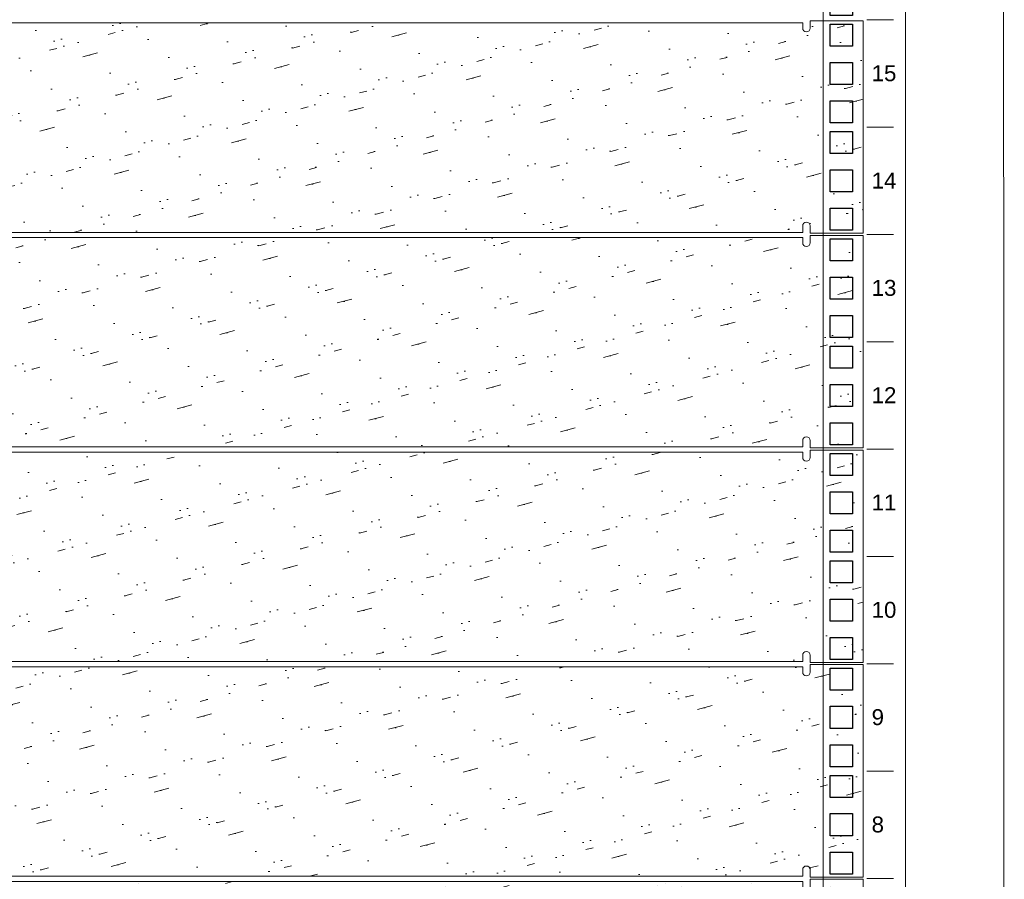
# Model space of a CAD drawing. Header units: millimetres. Extents: x 83969 to 164243, y -22860 to 4849.
# Tile 78 of 116: x 163442 to 163468, y -21397 to -21375. Entities that reach past the tile are written whole.
import ezdxf
from ezdxf.enums import TextEntityAlignment as Align

# ---------------------------------------------------------------- set-up
doc = ezdxf.new("R2010")
doc.units = ezdxf.units.MM
doc.layers.get('0').update_dxf_attribs({"color": 251, "lineweight": 0})
for name, color, linetype in [('! PT Instalacja niskoprądowa', 1, 'Continuous'), ('! PT Wyposażenie szafy RACK', 7, 'Continuous'), ('00 CCTV IP - MIWI', 10, 'Continuous')]:
    doc.layers.add(name, color=color, linetype=linetype)
doc.layers.add('BKT_szafy', color=7, linetype='Continuous', lineweight=5)
doc.layers.add('BKT_szafy_numeracja', color=7, linetype='Continuous', lineweight=5)
doc.styles.get("Standard").update_dxf_attribs({"font": 'arial.ttf'})

# ---------------------------------------------------------------- blocks, each defined once
blk = doc.blocks.new('1U_szafa')
at = {"layer": '00 CCTV IP - MIWI', "color": 7}
for points in [[(9756, 2032.2), (9765.2, 2032.2), (9765.2, 2023), (9756, 2023), (9756, 2032.2)], [(9756, 2016.33), (9765.2, 2016.33), (9765.2, 2007.13), (9756, 2007.13), (9756, 2016.33)], [(9756, 2000.45), (9765.2, 2000.45), (9765.2, 1991.25), (9756, 1991.25), (9756, 2000.45)]]:
    blk.add_lwpolyline(points, dxfattribs=at)
at = {"layer": '00 CCTV IP - MIWI', "color": 7, "const_width": 0.4}
blk.add_lwpolyline([(9771.14, 1989.5), (9782.24, 1989.5)], dxfattribs=at)
blk = doc.blocks.new('Szafa rack 27U')
at = {"layer": 'BKT_szafy'}
blk.add_lwpolyline([(-0.32, 809.01), (0, 29.85)], dxfattribs=at)
blk.add_lwpolyline([(-26.03, 36.51), (-47.62, 36.51), (-47.62, 802.35), (-26.03, 802.35)], close=True, dxfattribs=at)
at = {"layer": 'BKT_szafy', "const_width": 0.254}
for points in [[(-36.18, 460.73), (-29.13, 460.73)], [(-36.18, 432.5), (-29.13, 432.5)], [(-36.18, 404.28), (-29.13, 404.28)], [(-36.18, 376.05), (-29.13, 376.05)], [(-36.18, 347.82), (-29.13, 347.82)], [(-36.18, 319.6), (-29.13, 319.6)], [(-36.18, 291.37), (-29.13, 291.37)], [(-36.18, 263.15), (-29.13, 263.15)], [(-36.18, 234.92), (-29.13, 234.92)]]:
    blk.add_lwpolyline(points, dxfattribs=at)
at = {"layer": 'BKT_szafy', "xscale": 0.635, "yscale": 0.635, "zscale": 0.635}
for p in [(-6240.84, -802.6), (-6240.84, -830.83), (-6240.84, -859.06), (-6240.84, -887.28), (-6240.84, -915.51), (-6240.84, -943.73), (-6240.84, -971.96), (-6240.84, -1000.18), (-6240.84, -1028.41)]:
    blk.add_blockref('1U_szafa', p, dxfattribs=at)
at = {"layer": '! PT Instalacja niskoprądowa'}
blk.add_attdef('NAZWA_SZAFY', text='', height=20, dxfattribs=at).set_placement((-377.65, 856.93), align=Align.MIDDLE_LEFT)
at = {"layer": 'BKT_szafy_numeracja', "width": 4.445, "attachment_point": 1}
for s, insert, char_height in [('15', (-34.9, 448.79), 4.191), ('14', (-34.9, 420.56), 4.191), ('13', (-34.9, 392.34), 4.191), ('12', (-34.9, 364.11), 4.191), ('11', (-34.9, 335.89), 4.191), ('10', (-34.9, 307.66), 4.191), ('9', (-34.9, 279.44), 4.19), ('8', (-34.9, 251.21), 4.19)]:
    blk.add_mtext(s, dxfattribs=dict(at, insert=insert, char_height=char_height))
blk = doc.blocks.new('Panel zaślepiający 2U')
h = blk.add_hatch()
h.set_pattern_fill('GROUT', color=256, scale=0.25, angle=15, style=0)
h.set_pattern_definition([(15, (-221.1876, -203.528), (-0.350719, 2.535627), [0.3175, -2.2225]), (15, (-221.1275, -202.5257), (-0.6574, 2.453452), [0, -2.54]), (15, (-221.801, -203.6923), (0.262644, 2.699977), [0, -2.54]), (15, (-222.294, -201.8522), (1.796051, 3.110852), [0.635, -4.445]), (15, (-220.043, -202.8926), (-0.6574, 2.453452), [0, -2.54]), (15, (-220.5743, -203.3636), (-0.044037, 2.617802), [0, -2.54]), (15, (-220.3498, -202.9747), (-0.6574, 2.453452), [0, -2.54]), (15, (-221.9874, -201.77), (-0.6574, 2.453452), [0, -2.54])])
h.paths.add_polyline_path([(46.672, 0), (48.895, 0), (48.895, 4.445), (48.895, 8.89), (46.672, 8.89), (46.672, 8.579, -1), (46.361, 8.579), (46.361, 8.803), (2.534, 8.803), (2.534, 8.579, -1), (2.222, 8.579), (2.222, 8.89), (0, 8.89), (0, 4.445), (0, 0), (2.222, 0), (2.222, 0.311, -1), (2.534, 0.311), (2.534, 0.039), (46.361, 0.039), (46.361, 0.311, -1), (46.672, 0.311)])
for p, q in [((46.361, 8.803), (2.534, 8.803)), ((46.361, 8.803), (46.361, 8.579)), ((46.672, 8.89), (48.895, 8.89)), ((46.672, 8.89), (48.895, 8.89)), ((46.672, 8.579), (46.672, 8.89)), ((48.895, 4.445), (48.895, 8.89)), ((48.895, 0), (48.895, 4.445)), ((46.361, 0.039), (2.534, 0.039)), ((46.361, 0.039), (46.361, 0.311)), ((46.672, 0.311), (46.672, 0)), ((46.672, 0), (48.895, 0))]:
    blk.add_line(p, q)
for centre, start, end in [((46.517, 8.579), 180, 0), ((46.517, 0.311), 0, 180)]:
    blk.add_arc(centre, 0.156, start, end)

msp = doc.modelspace()

# ---------------------------------------------------------------- block references
at = {"layer": '! PT Wyposażenie szafy RACK', "color": 7, "xscale": 0.1, "yscale": 0.1, "zscale": 0.1}
msp.add_blockref('Szafa rack 27U', (163467.983, -21420.942), dxfattribs=at)
at = {"xscale": 0.6288110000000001, "yscale": 0.6288110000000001, "zscale": 0.6288110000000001}
for p in [(163433.527, -21380.482), (163433.527, -21386.127), (163433.527, -21391.772), (163433.527, -21397.417), (163433.527, -21403.063)]:
    msp.add_blockref('Panel zaślepiający 2U', p, dxfattribs=at)

doc.saveas('drawing.dxf')
